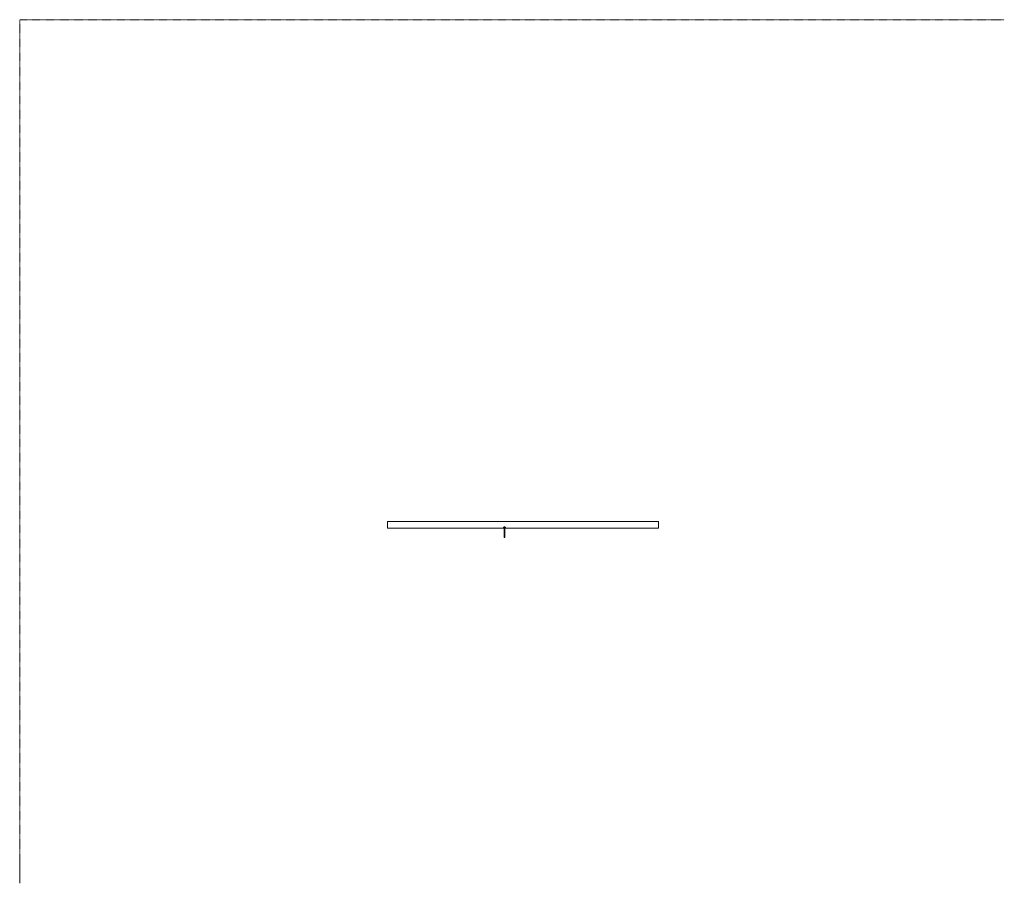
# Model space of a CAD drawing. Header units: millimetres. Extents: x -15489 to 15034, y -13406 to 13375.
import ezdxf

# ---------------------------------------------------------------- set-up
doc = ezdxf.new("R2010")
doc.units = ezdxf.units.MM
doc.linetypes.add('Centre', pattern=[31.75, 6.35, -4.75, 15.9, -4.75])
for name, color, linetype, lineweight in [('A-FLOR-LEVL', 51, 'Continuous', 9), ('A-WALL', 113, 'Continuous', 9), ('P-SANR-FIXT', 6, 'Continuous', 9)]:
    doc.layers.add(name, color=color, linetype=linetype, lineweight=lineweight)

# ---------------------------------------------------------------- blocks, each defined once
blk = doc.blocks.new('FFAS9909-000AL0BF0_REVIT - Wall Mounted Shower Arm-403574-_3D_')
at = {"layer": 'P-SANR-FIXT'}
mesh = blk.add_polyface(dxfattribs=at)
corners = [(125, 397, 752), (117, 393, 752), (113, 385, 752), (117, 377, 752), (125, 373, 752), (125, 373, 772), (121, 374, 772), (117, 376, 772), (115, 379, 772), (113, 383, 772), (113, 387, 772), (115, 391, 772), (117, 394, 772), (121, 396, 772), (125, 397, 772)]
mesh.append_faces([[corners[k] for k in face] for face in [(3, 8, 2), (10, 2, 9), (2, 11, 1)]], dxfattribs={"vtx0": -1, "vtx1": -1})
mesh.append_faces([[corners[k] for k in face] for face in [(6, 3, 4), (3, 6, 7), (13, 0, 1)]], dxfattribs={"vtx0": -1, "vtx2": -1})
mesh.append_faces([[corners[k] for k in face] for face in [(7, 8, 3), (8, 9, 2), (11, 12, 1), (12, 13, 1), (10, 11, 2)]], dxfattribs={"vtx1": -1, "vtx2": -1})
mesh.append_faces([[corners[k] for k in face] for face in [(4, 5, 6), (13, 14, 0)]], dxfattribs={"vtx2": -1})
mesh = blk.add_polyface(dxfattribs=at)
corners = [(125, 373, 752), (117, 377, 752), (113, 385, 752), (117, 393, 752), (125, 397, 752), (125, 395, 752), (122, 395, 752), (120, 394, 752), (118, 392, 752), (116, 390, 752), (115, 388, 752), (114, 385, 752), (115, 382, 752), (116, 380, 752), (118, 378, 752), (120, 376, 752), (122, 375, 752), (125, 374, 752)]
mesh.append_faces([[corners[k] for k in face] for face in [(8, 3, 7)]], dxfattribs={"vtx0": -1, "vtx1": -1})
mesh.append_faces([[corners[k] for k in face] for face in [(3, 8, 9), (1, 15, 16, 0), (2, 12, 13, 1), (2, 11, 12), (1, 14, 15)]], dxfattribs={"vtx0": -1, "vtx2": -1})
mesh.append_faces([[corners[k] for k in face] for face in [(17, 0, 16)]], dxfattribs={"vtx1": -1})
mesh.append_faces([[corners[k] for k in face] for face in [(10, 11, 2), (13, 14, 1)]], dxfattribs={"vtx1": -1, "vtx2": -1})
mesh.append_faces([[corners[k] for k in face] for face in [(3, 4, 6, 7), (2, 3, 9, 10)]], dxfattribs={"vtx1": -1, "vtx3": -1})
mesh.append_faces([[corners[k] for k in face] for face in [(4, 5, 6)]], dxfattribs={"vtx2": -1})
mesh = blk.add_polyface(dxfattribs=at)
corners = [(125, 373, 772), (125, 368, 783), (125, 357, 788), (121, 357, 789), (117, 357, 791), (115, 357, 794), (113, 357, 798), (113, 357, 802), (115, 357, 806), (117, 357, 809), (121, 357, 811), (125, 357, 812), (125, 377, 807), (125, 392, 792), (125, 397, 772), (121, 396, 772), (117, 394, 772), (115, 391, 772), (113, 387, 772), (113, 383, 772), (115, 379, 772), (117, 376, 772), (121, 374, 772), (125, 366, 810), (125, 395, 781), (125, 361, 811), (125, 396, 776), (113, 382, 788), (113, 372, 797), (115, 389, 783), (117, 373, 781), (125, 363, 786), (114, 368, 804), (114, 380, 780), (115, 364, 791), (115, 392, 779), (118, 363, 809), (115, 371, 788), (125, 371, 808), (119, 373, 807), (125, 384, 799), (117, 379, 802), (117, 384, 796), (113, 378, 794), (116, 388, 791), (113, 365, 798), (125, 371, 778), (125, 393, 786), (125, 381, 803), (125, 388, 796)]
mesh.append_faces([[corners[k] for k in face] for face in [(4, 34, 3), (16, 26, 15), (21, 33, 20), (2, 34, 31), (17, 35, 16), (19, 35, 18), (5, 45, 4), (23, 36, 25), (7, 32, 6), (9, 36, 8), (3, 34, 2), (6, 45, 5), (47, 29, 13), (40, 41, 48)]], dxfattribs={"vtx0": -1, "vtx1": -1})
mesh.append_faces([[corners[k] for k in face] for face in [(19, 33, 29), (19, 29, 35), (39, 41, 32), (41, 39, 12), (29, 47, 35), (30, 27, 33), (7, 36, 32), (34, 28, 37), (33, 22, 30), (31, 34, 37), (32, 28, 45), (45, 6, 32), (28, 34, 45), (44, 27, 42), (25, 36, 9), (38, 39, 36), (29, 33, 27), (27, 30, 37), (16, 35, 24), (44, 13, 29), (37, 28, 43), (1, 37, 30), (43, 41, 42), (36, 39, 32), (29, 27, 44), (41, 28, 32), (42, 41, 40), (43, 42, 27), (37, 43, 27), (41, 43, 28), (44, 42, 49), (4, 45, 34)]], dxfattribs={"vtx0": -1, "vtx1": -1, "vtx2": -1})
mesh.append_faces([[corners[k] for k in face] for face in [(33, 19, 20), (33, 21, 22), (30, 0, 46), (37, 1, 31), (41, 12, 48), (36, 23, 38), (42, 40, 49)]], dxfattribs={"vtx0": -1, "vtx2": -1})
mesh.append_faces([[corners[k] for k in face] for face in [(24, 26, 16), (22, 0, 30), (17, 18, 35), (9, 10, 25), (7, 8, 36), (38, 12, 39), (49, 13, 44), (46, 1, 30), (47, 24, 35)]], dxfattribs={"vtx1": -1, "vtx2": -1})
mesh.append_faces([[corners[k] for k in face] for face in [(26, 14, 15), (10, 11, 25)]], dxfattribs={"vtx2": -1})
mesh = blk.add_polyface(dxfattribs=at)
corners = [(125, 85, 812), (125, 357, 812), (121, 357, 811), (117, 357, 809), (115, 357, 806), (113, 357, 802), (113, 357, 798), (115, 357, 794), (117, 357, 791), (121, 357, 789), (125, 357, 788), (125, 85, 788), (122, 85, 788), (119, 85, 790), (117, 85, 792), (115, 85, 794), (113, 85, 797), (113, 85, 800), (113, 85, 803), (115, 85, 806), (117, 85, 808), (119, 85, 810), (122, 85, 812)]
mesh.append_faces([[corners[k] for k in face] for face in [(6, 17, 5), (7, 16, 6)]], dxfattribs={"vtx0": -1, "vtx1": -1})
mesh.append_faces([[corners[k] for k in face] for face in [(2, 21, 22), (3, 20, 21), (4, 19, 20), (5, 17, 18), (13, 8, 9), (14, 7, 8), (12, 9, 10), (7, 15, 16), (7, 14, 15), (9, 12, 13)]], dxfattribs={"vtx0": -1, "vtx2": -1})
mesh.append_faces([[corners[k] for k in face] for face in [(1, 2, 22), (4, 5, 18), (3, 4, 20), (2, 3, 21), (18, 19, 4), (16, 17, 6), (13, 14, 8)]], dxfattribs={"vtx1": -1, "vtx2": -1})
mesh.append_faces([[corners[k] for k in face] for face in [(22, 0, 1), (10, 11, 12)]], dxfattribs={"vtx2": -1})
mesh = blk.add_polyface(dxfattribs=at)
corners = [(125, 395, 742), (116, 390, 742), (116, 380, 742), (125, 374, 742), (125, 374, 752), (122, 375, 752), (120, 376, 752), (118, 378, 752), (116, 380, 752), (115, 382, 752), (114, 385, 752), (115, 388, 752), (116, 390, 752), (118, 392, 752), (120, 394, 752), (122, 395, 752), (125, 395, 752)]
mesh.append_faces([[corners[k] for k in face] for face in [(7, 2, 6), (3, 6, 2), (13, 1, 12), (1, 14, 0), (14, 1, 13), (15, 0, 14)]], dxfattribs={"vtx0": -1, "vtx1": -1})
mesh.append_faces([[corners[k] for k in face] for face in [(2, 9, 10), (1, 10, 11), (10, 1, 2)]], dxfattribs={"vtx0": -1, "vtx2": -1})
mesh.append_faces([[corners[k] for k in face] for face in [(5, 6, 3), (8, 9, 2), (7, 8, 2), (11, 12, 1)]], dxfattribs={"vtx1": -1, "vtx2": -1})
mesh.append_faces([[corners[k] for k in face] for face in [(3, 4, 5), (15, 16, 0)]], dxfattribs={"vtx2": -1})
mesh = blk.add_polyface(dxfattribs=at)
corners = [(125, 374, 742), (116, 380, 742), (116, 390, 742), (125, 395, 742), (125, 385, 742)]
mesh.append_faces([[corners[k] for k in face] for face in [(2, 3, 4)]], dxfattribs={"vtx2": -1})
mesh.append_faces([[corners[k] for k in face] for face in [(4, 0, 1, 2)]], dxfattribs={"vtx3": -1})
mesh = blk.add_polyface(dxfattribs=at)
corners = [(125, 373, 772), (125, 373, 752), (133, 377, 752), (137, 385, 752), (133, 393, 752), (125, 397, 752), (125, 397, 772), (129, 396, 772), (133, 394, 772), (135, 391, 772), (137, 387, 772), (137, 383, 772), (135, 379, 772), (133, 376, 772), (129, 374, 772)]
mesh.append_faces([[corners[k] for k in face] for face in [(4, 9, 3), (11, 3, 10), (3, 12, 2)]], dxfattribs={"vtx0": -1, "vtx1": -1})
mesh.append_faces([[corners[k] for k in face] for face in [(7, 4, 5), (4, 7, 8), (14, 1, 2)]], dxfattribs={"vtx0": -1, "vtx2": -1})
mesh.append_faces([[corners[k] for k in face] for face in [(8, 9, 4), (9, 10, 3), (12, 13, 2), (13, 14, 2), (11, 12, 3)]], dxfattribs={"vtx1": -1, "vtx2": -1})
mesh.append_faces([[corners[k] for k in face] for face in [(5, 6, 7), (14, 0, 1)]], dxfattribs={"vtx2": -1})
mesh = blk.add_polyface(dxfattribs=at)
corners = [(125, 397, 752), (133, 393, 752), (137, 385, 752), (133, 377, 752), (125, 373, 752), (125, 374, 752), (128, 375, 752), (130, 376, 752), (132, 378, 752), (134, 380, 752), (135, 382, 752), (135, 385, 752), (135, 388, 752), (134, 390, 752), (132, 392, 752), (130, 394, 752), (128, 395, 752), (125, 395, 752)]
mesh.append_faces([[corners[k] for k in face] for face in [(6, 4, 5)]], dxfattribs={"vtx0": -1})
mesh.append_faces([[corners[k] for k in face] for face in [(9, 3, 8)]], dxfattribs={"vtx0": -1, "vtx1": -1})
mesh.append_faces([[corners[k] for k in face] for face in [(1, 13, 14), (2, 12, 13, 1), (16, 0, 1, 15)]], dxfattribs={"vtx0": -1, "vtx2": -1})
mesh.append_faces([[corners[k] for k in face] for face in [(17, 0, 16)]], dxfattribs={"vtx1": -1})
mesh.append_faces([[corners[k] for k in face] for face in [(11, 12, 2), (14, 15, 1), (7, 8, 3), (10, 11, 2)]], dxfattribs={"vtx1": -1, "vtx2": -1})
mesh.append_faces([[corners[k] for k in face] for face in [(9, 10, 2, 3), (6, 7, 3, 4)]], dxfattribs={"vtx1": -1, "vtx3": -1})
mesh = blk.add_polyface(dxfattribs=at)
corners = [(125, 357, 788), (125, 368, 783), (125, 373, 772), (129, 374, 772), (133, 376, 772), (135, 379, 772), (137, 383, 772), (137, 387, 772), (135, 391, 772), (133, 394, 772), (129, 396, 772), (125, 397, 772), (125, 392, 792), (125, 377, 807), (125, 357, 812), (129, 357, 811), (133, 357, 809), (135, 357, 806), (137, 357, 802), (137, 357, 798), (135, 357, 794), (133, 357, 791), (129, 357, 789), (125, 395, 781), (125, 366, 810), (125, 396, 776), (125, 361, 811), (137, 382, 788), (137, 372, 797), (135, 389, 783), (133, 373, 781), (125, 363, 786), (136, 368, 804), (136, 380, 780), (135, 364, 791), (135, 392, 779), (132, 363, 809), (135, 371, 788), (125, 371, 808), (131, 373, 807), (125, 384, 799), (133, 379, 802), (133, 384, 796), (137, 378, 794), (134, 388, 791), (137, 365, 798), (125, 371, 778), (125, 393, 786), (125, 381, 803), (125, 388, 796)]
mesh.append_faces([[corners[k] for k in face] for face in [(15, 26, 14)]], dxfattribs={"vtx0": -1})
mesh.append_faces([[corners[k] for k in face] for face in [(10, 25, 9), (9, 35, 8), (26, 36, 24), (17, 36, 16), (0, 34, 22), (16, 26, 15), (18, 36, 17), (38, 39, 13), (49, 44, 12), (21, 45, 20), (2, 30, 46)]], dxfattribs={"vtx0": -1, "vtx1": -1})
mesh.append_faces([[corners[k] for k in face] for face in [(35, 47, 29), (35, 9, 23), (35, 29, 6), (28, 34, 37), (41, 39, 32), (33, 29, 27), (13, 39, 41), (30, 3, 33), (6, 29, 33), (18, 32, 36), (27, 44, 42), (45, 28, 32), (39, 36, 32), (43, 37, 27), (41, 32, 28), (30, 33, 27), (37, 1, 30), (26, 16, 36), (28, 45, 34), (34, 45, 21), (36, 39, 38), (37, 34, 31), (27, 37, 30), (41, 42, 40), (44, 49, 42), (42, 43, 27), (43, 41, 28), (27, 29, 44), (41, 43, 42), (37, 43, 28), (19, 45, 32), (12, 44, 29)]], dxfattribs={"vtx0": -1, "vtx1": -1, "vtx2": -1})
mesh.append_faces([[corners[k] for k in face] for face in [(33, 5, 6), (33, 3, 4), (37, 31, 1), (45, 19, 20), (30, 1, 46), (32, 18, 19), (41, 40, 48), (35, 23, 47)]], dxfattribs={"vtx0": -1, "vtx2": -1})
mesh.append_faces([[corners[k] for k in face] for face in [(6, 7, 35), (25, 23, 9), (2, 3, 30), (7, 8, 35), (4, 5, 33), (21, 22, 34), (0, 31, 34), (47, 12, 29), (38, 24, 36), (48, 13, 41), (49, 40, 42)]], dxfattribs={"vtx1": -1, "vtx2": -1})
mesh.append_faces([[corners[k] for k in face] for face in [(10, 11, 25)]], dxfattribs={"vtx2": -1})
mesh = blk.add_polyface(dxfattribs=at)
corners = [(125, 374, 752), (125, 374, 742), (134, 380, 742), (134, 390, 742), (125, 395, 742), (125, 395, 752), (128, 395, 752), (130, 394, 752), (132, 392, 752), (134, 390, 752), (135, 388, 752), (135, 385, 752), (135, 382, 752), (134, 380, 752), (132, 378, 752), (130, 376, 752), (128, 375, 752)]
mesh.append_faces([[corners[k] for k in face] for face in [(8, 3, 7), (4, 7, 3), (14, 2, 13), (2, 15, 1), (15, 2, 14), (16, 1, 15)]], dxfattribs={"vtx0": -1, "vtx1": -1})
mesh.append_faces([[corners[k] for k in face] for face in [(3, 10, 11), (2, 11, 12), (11, 2, 3)]], dxfattribs={"vtx0": -1, "vtx2": -1})
mesh.append_faces([[corners[k] for k in face] for face in [(6, 7, 4), (9, 10, 3), (8, 9, 3), (12, 13, 2)]], dxfattribs={"vtx1": -1, "vtx2": -1})
mesh.append_faces([[corners[k] for k in face] for face in [(4, 5, 6), (16, 0, 1)]], dxfattribs={"vtx2": -1})
mesh = blk.add_polyface(dxfattribs=at)
corners = [(125, 395, 742), (134, 390, 742), (134, 380, 742), (125, 374, 742), (125, 385, 742)]
mesh.append_faces([[corners[k] for k in face] for face in [(0, 1, 4)]], dxfattribs={"vtx1": -1})
mesh.append_faces([[corners[k] for k in face] for face in [(2, 3, 4, 1)]], dxfattribs={"vtx2": -1})
mesh = blk.add_polyface(dxfattribs=at)
corners = [(125, 357, 812), (125, 85, 812), (128, 85, 812), (131, 85, 810), (133, 85, 808), (135, 85, 806), (137, 85, 803), (137, 85, 800), (137, 85, 797), (135, 85, 794), (133, 85, 792), (131, 85, 790), (128, 85, 788), (125, 85, 788), (125, 357, 788), (129, 357, 789), (133, 357, 791), (135, 357, 794), (137, 357, 798), (137, 357, 802), (135, 357, 806), (133, 357, 809), (129, 357, 811)]
mesh.append_faces([[corners[k] for k in face] for face in [(14, 12, 13)]], dxfattribs={"vtx0": -1})
mesh.append_faces([[corners[k] for k in face] for face in [(19, 7, 18), (20, 6, 19)]], dxfattribs={"vtx0": -1, "vtx1": -1})
mesh.append_faces([[corners[k] for k in face] for face in [(15, 11, 12), (17, 9, 10), (17, 8, 9), (18, 7, 8), (3, 21, 22), (2, 22, 0), (20, 5, 6), (20, 4, 5), (22, 2, 3)]], dxfattribs={"vtx0": -1, "vtx2": -1})
mesh.append_faces([[corners[k] for k in face] for face in [(14, 15, 12), (17, 18, 8), (16, 17, 10), (15, 16, 11), (10, 11, 16), (6, 7, 19), (20, 21, 4), (3, 4, 21)]], dxfattribs={"vtx1": -1, "vtx2": -1})
mesh.append_faces([[corners[k] for k in face] for face in [(0, 1, 2)]], dxfattribs={"vtx2": -1})
mesh = blk.add_polyface(dxfattribs=at)
corners = [(125, 85, 827), (109, 85, 822), (99, 85, 808), (99, 85, 792), (109, 85, 778), (125, 85, 773), (125, 84, 771), (125, 82, 770), (107, 82, 776), (96, 82, 791), (96, 82, 809), (107, 82, 824), (125, 82, 830), (125, 84, 829), (119, 85, 825), (119, 85, 775), (111, 84, 825), (101, 84, 817), (111, 84, 775), (101, 84, 783), (116, 82, 827), (116, 82, 773), (96, 84, 800), (114, 85, 824), (118, 85, 828), (119, 83, 829), (113, 83, 827), (108, 83, 824), (102, 82, 817), (106, 84, 822), (104, 85, 815), (100, 85, 812), (97, 84, 811), (97, 85, 806), (99, 85, 800), (103, 83, 820), (104, 85, 819), (96, 82, 800), (96, 83, 805), (97, 85, 796), (97, 84, 792), (99, 85, 789), (104, 85, 785), (102, 82, 783), (98, 83, 787), (114, 85, 776), (118, 85, 772), (119, 83, 771), (113, 83, 773), (108, 83, 776), (106, 84, 778), (103, 83, 780), (104, 85, 781)]
mesh.append_faces([[corners[k] for k in face] for face in [(30, 36, 1), (13, 25, 12), (9, 44, 43), (0, 24, 13), (12, 25, 20), (3, 39, 34), (11, 35, 28), (5, 46, 15), (7, 47, 6), (4, 52, 42)]], dxfattribs={"vtx0": -1, "vtx1": -1})
mesh.append_faces([[corners[k] for k in face] for face in [(36, 31, 17), (26, 20, 25), (32, 17, 31), (24, 25, 13), (24, 23, 16), (26, 27, 11), (39, 33, 34), (46, 48, 18), (42, 52, 41), (22, 39, 40), (49, 18, 48), (46, 47, 48), (18, 49, 50), (29, 17, 35), (18, 45, 46), (39, 22, 33), (27, 29, 35), (26, 25, 24), (26, 24, 16), (27, 26, 16), (29, 27, 16), (32, 28, 17), (16, 1, 29), (27, 35, 11), (29, 36, 17), (2, 33, 31), (33, 32, 31), (22, 38, 33), (40, 37, 22), (17, 28, 35), (1, 36, 29), (31, 36, 30), (33, 38, 32), (32, 38, 10), (22, 37, 38), (40, 39, 41), (41, 39, 3), (9, 40, 44), (50, 52, 4), (51, 19, 50), (44, 41, 19), (41, 44, 40), (44, 19, 51), (47, 46, 6), (47, 21, 48), (49, 48, 8), (49, 51, 50), (52, 50, 19), (4, 18, 50), (8, 51, 49), (44, 51, 43), (41, 52, 19)]], dxfattribs={"vtx0": -1, "vtx1": -1, "vtx2": -1})
mesh.append_faces([[corners[k] for k in face] for face in [(24, 14, 23), (47, 7, 21), (18, 4, 45), (46, 5, 6), (16, 23, 1), (31, 30, 2), (32, 10, 28), (33, 2, 34), (40, 9, 37), (41, 3, 42), (51, 8, 43)]], dxfattribs={"vtx0": -1, "vtx2": -1})
mesh.append_faces([[corners[k] for k in face] for face in [(0, 14, 24), (37, 10, 38), (11, 20, 26), (45, 15, 46), (21, 8, 48)]], dxfattribs={"vtx1": -1, "vtx2": -1})
mesh = blk.add_polyface(dxfattribs=at)
corners = [(125, 75, 770), (107, 75, 776), (96, 75, 791), (96, 75, 809), (107, 75, 824), (125, 75, 830), (125, 82, 830), (107, 82, 824), (96, 82, 809), (96, 82, 791), (107, 82, 776), (125, 82, 770), (114, 82, 826), (116, 75, 827), (102, 75, 817), (102, 82, 817), (96, 75, 800), (96, 82, 800), (102, 75, 783), (102, 82, 783), (114, 75, 774), (116, 82, 773), (119, 82, 828), (119, 75, 772)]
mesh.append_faces([[corners[k] for k in face] for face in [(22, 5, 6), (23, 11, 0)]], dxfattribs={"vtx0": -1})
mesh.append_faces([[corners[k] for k in face] for face in [(7, 4, 12), (5, 22, 13), (11, 23, 21)]], dxfattribs={"vtx0": -1, "vtx1": -1})
mesh.append_faces([[corners[k] for k in face] for face in [(14, 15, 8, 3), (4, 7, 15, 14), (12, 4, 13), (18, 19, 10, 1), (19, 18, 2, 9), (9, 2, 16), (20, 10, 21)]], dxfattribs={"vtx0": -1, "vtx2": -1})
mesh.append_faces([[corners[k] for k in face] for face in [(22, 12, 13), (20, 1, 10), (8, 17, 3), (23, 20, 21)]], dxfattribs={"vtx1": -1, "vtx2": -1})
mesh.append_faces([[corners[k] for k in face] for face in [(17, 9, 16, 3)]], dxfattribs={"vtx1": -1, "vtx3": -1})
mesh = blk.add_polyface(dxfattribs=at)
corners = [(125, 75, 830), (107, 75, 824), (96, 75, 809), (96, 75, 791), (107, 75, 776), (125, 75, 770), (125, 75, 789), (122, 75, 790), (120, 75, 791), (118, 75, 793), (116, 75, 795), (115, 75, 797), (114, 75, 800), (115, 75, 803), (116, 75, 805), (118, 75, 807), (120, 75, 809), (122, 75, 810), (125, 75, 811)]
mesh.append_faces([[corners[k] for k in face] for face in [(14, 2, 13)]], dxfattribs={"vtx0": -1, "vtx1": -1})
mesh.append_faces([[corners[k] for k in face] for face in [(4, 7, 8), (4, 8, 9), (3, 11, 12), (1, 15, 16)]], dxfattribs={"vtx0": -1, "vtx2": -1})
mesh.append_faces([[corners[k] for k in face] for face in [(9, 10, 4), (16, 17, 1)]], dxfattribs={"vtx1": -1, "vtx2": -1})
mesh.append_faces([[corners[k] for k in face] for face in [(3, 4, 10, 11), (12, 13, 2, 3), (1, 2, 14, 15)]], dxfattribs={"vtx1": -1, "vtx3": -1})
mesh.append_faces([[corners[k] for k in face] for face in [(5, 6, 7, 4)]], dxfattribs={"vtx2": -1})
mesh.append_faces([[corners[k] for k in face] for face in [(17, 18, 0, 1)]], dxfattribs={"vtx3": -1})
mesh = blk.add_polyface(dxfattribs=at)
corners = [(125, 85, 773), (109, 85, 778), (99, 85, 792), (99, 85, 808), (109, 85, 822), (125, 85, 827), (125, 85, 812), (122, 85, 812), (119, 85, 810), (117, 85, 808), (115, 85, 806), (113, 85, 803), (113, 85, 800), (113, 85, 797), (115, 85, 794), (117, 85, 792), (119, 85, 790), (122, 85, 788), (125, 85, 788)]
mesh.append_faces([[corners[k] for k in face] for face in [(16, 1, 15), (11, 3, 10)]], dxfattribs={"vtx0": -1, "vtx1": -1})
mesh.append_faces([[corners[k] for k in face] for face in [(3, 11, 12), (10, 3, 4, 9)]], dxfattribs={"vtx0": -1, "vtx2": -1})
mesh.append_faces([[corners[k] for k in face] for face in [(16, 17, 1), (13, 14, 2), (8, 9, 4)]], dxfattribs={"vtx1": -1, "vtx2": -1})
mesh.append_faces([[corners[k] for k in face] for face in [(14, 15, 1, 2), (12, 13, 2, 3), (7, 8, 4, 5)]], dxfattribs={"vtx1": -1, "vtx3": -1})
mesh.append_faces([[corners[k] for k in face] for face in [(5, 6, 7)]], dxfattribs={"vtx2": -1})
mesh.append_faces([[corners[k] for k in face] for face in [(17, 18, 0, 1)]], dxfattribs={"vtx3": -1})
mesh = blk.add_polyface(dxfattribs=at)
corners = [(125, 65, 789), (116, 65, 795), (116, 65, 805), (125, 65, 811), (125, 75, 811), (122, 75, 810), (120, 75, 809), (118, 75, 807), (116, 75, 805), (115, 75, 803), (114, 75, 800), (115, 75, 797), (116, 75, 795), (118, 75, 793), (120, 75, 791), (122, 75, 790), (125, 75, 789)]
mesh.append_faces([[corners[k] for k in face] for face in [(7, 2, 6), (9, 2, 8), (13, 1, 12), (1, 14, 0), (14, 1, 13), (15, 0, 14)]], dxfattribs={"vtx0": -1, "vtx1": -1})
mesh.append_faces([[corners[k] for k in face] for face in [(6, 2, 3), (2, 7, 8), (2, 9, 10), (1, 10, 11), (10, 1, 2)]], dxfattribs={"vtx0": -1, "vtx2": -1})
mesh.append_faces([[corners[k] for k in face] for face in [(5, 6, 3), (11, 12, 1)]], dxfattribs={"vtx1": -1, "vtx2": -1})
mesh.append_faces([[corners[k] for k in face] for face in [(3, 4, 5), (15, 16, 0)]], dxfattribs={"vtx2": -1})
mesh = blk.add_polyface(dxfattribs=at)
corners = [(125, 65, 811), (116, 65, 805), (116, 65, 795), (125, 65, 789), (125, 65, 800)]
mesh.append_faces([[corners[k] for k in face] for face in [(2, 3, 4)]], dxfattribs={"vtx2": -1})
mesh.append_faces([[corners[k] for k in face] for face in [(4, 0, 1, 2)]], dxfattribs={"vtx3": -1})
mesh = blk.add_polyface(dxfattribs=at)
corners = [(125, 85, 827), (141, 85, 822), (151, 85, 808), (151, 85, 792), (141, 85, 778), (125, 85, 773), (125, 85, 788), (128, 85, 788), (131, 85, 790), (133, 85, 792), (135, 85, 794), (137, 85, 797), (137, 85, 800), (137, 85, 803), (135, 85, 806), (133, 85, 808), (131, 85, 810), (128, 85, 812), (125, 85, 812)]
mesh.append_faces([[corners[k] for k in face] for face in [(8, 4, 7), (15, 1, 14), (16, 1, 15)]], dxfattribs={"vtx0": -1, "vtx1": -1})
mesh.append_faces([[corners[k] for k in face] for face in [(14, 1, 2, 13), (1, 16, 17, 0)]], dxfattribs={"vtx0": -1, "vtx2": -1})
mesh.append_faces([[corners[k] for k in face] for face in [(18, 0, 17)]], dxfattribs={"vtx1": -1})
mesh.append_faces([[corners[k] for k in face] for face in [(11, 12, 3), (9, 10, 4), (8, 9, 4)]], dxfattribs={"vtx1": -1, "vtx2": -1})
mesh.append_faces([[corners[k] for k in face] for face in [(3, 4, 10, 11), (12, 13, 2, 3)]], dxfattribs={"vtx1": -1, "vtx3": -1})
mesh.append_faces([[corners[k] for k in face] for face in [(5, 6, 7, 4)]], dxfattribs={"vtx2": -1})
mesh = blk.add_polyface(dxfattribs=at)
corners = [(125, 85, 773), (141, 85, 778), (151, 85, 792), (151, 85, 808), (141, 85, 822), (125, 85, 827), (125, 84, 829), (125, 82, 830), (143, 82, 824), (154, 82, 809), (154, 82, 791), (143, 82, 776), (125, 82, 770), (125, 84, 771), (131, 85, 775), (131, 85, 825), (125, 85, 828), (136, 84, 827), (130, 84, 828), (134, 82, 827), (125, 83, 829), (131, 82, 828), (132, 83, 829), (139, 84, 775), (149, 84, 783), (134, 85, 827), (141, 85, 824), (146, 85, 815), (151, 84, 812), (154, 82, 800), (154, 84, 795), (134, 82, 773), (146, 85, 819), (148, 82, 817), (146, 83, 821), (154, 84, 805), (151, 85, 800), (153, 85, 804), (138, 82, 826), (136, 85, 776), (132, 85, 772), (131, 83, 771), (137, 83, 773), (142, 83, 776), (148, 82, 783), (144, 84, 778), (146, 85, 785), (150, 85, 788), (152, 84, 789), (147, 83, 780), (146, 85, 781), (136, 85, 824), (151, 82, 813), (150, 83, 816), (153, 83, 811), (153, 85, 796), (141, 84, 825)]
mesh.append_faces([[corners[k] for k in face] for face in [(15, 25, 51), (20, 22, 6), (19, 22, 21), (9, 54, 52), (46, 50, 1), (13, 41, 12), (0, 40, 13), (12, 41, 31), (44, 48, 10), (11, 49, 44)]], dxfattribs={"vtx0": -1, "vtx1": -1})
mesh.append_faces([[corners[k] for k in face] for face in [(42, 31, 41), (40, 41, 13), (26, 51, 25), (40, 39, 23), (42, 43, 11), (18, 25, 16), (45, 24, 49), (18, 22, 17), (4, 26, 32), (21, 22, 20), (22, 18, 6), (25, 18, 17), (43, 45, 49), (25, 17, 26), (53, 32, 34), (22, 38, 17), (37, 28, 35), (50, 47, 24), (47, 48, 24), (56, 26, 17), (28, 27, 32), (54, 28, 53), (26, 34, 32), (29, 30, 35), (37, 30, 55), (28, 37, 3), (30, 37, 35), (56, 34, 26), (42, 41, 40), (42, 40, 23), (43, 42, 23), (45, 43, 23), (48, 44, 24), (23, 1, 45), (43, 49, 11), (45, 50, 24), (55, 47, 2), (48, 47, 30), (30, 10, 48), (24, 44, 49), (1, 50, 45), (47, 50, 46), (54, 35, 28), (32, 53, 28), (34, 33, 53), (52, 54, 53), (35, 54, 9), (37, 55, 36), (47, 55, 30), (38, 56, 17), (8, 34, 56)]], dxfattribs={"vtx0": -1, "vtx1": -1, "vtx2": -1})
mesh.append_faces([[corners[k] for k in face] for face in [(40, 14, 39), (30, 29, 10), (18, 16, 6), (25, 15, 5), (32, 27, 4), (55, 2, 36), (37, 36, 3), (23, 39, 1), (47, 46, 2), (26, 4, 51)]], dxfattribs={"vtx0": -1, "vtx2": -1})
mesh.append_faces([[corners[k] for k in face] for face in [(9, 29, 35), (8, 33, 34), (19, 38, 22), (5, 16, 25), (0, 14, 40), (38, 8, 56), (3, 27, 28), (33, 52, 53), (11, 31, 42)]], dxfattribs={"vtx1": -1, "vtx2": -1})
mesh.append_faces([[corners[k] for k in face] for face in [(20, 7, 21)]], dxfattribs={"vtx2": -1})
mesh = blk.add_polyface(dxfattribs=at)
corners = [(125, 75, 830), (143, 75, 824), (154, 75, 809), (154, 75, 791), (143, 75, 776), (125, 75, 770), (125, 82, 770), (143, 82, 776), (154, 82, 791), (154, 82, 809), (143, 82, 824), (125, 82, 830), (136, 82, 774), (134, 75, 773), (148, 75, 783), (148, 82, 783), (154, 75, 800), (154, 82, 800), (148, 75, 817), (148, 82, 817), (136, 75, 826), (134, 82, 827), (131, 82, 772), (131, 75, 828)]
mesh.append_faces([[corners[k] for k in face] for face in [(22, 5, 6), (23, 11, 0)]], dxfattribs={"vtx0": -1})
mesh.append_faces([[corners[k] for k in face] for face in [(7, 4, 12), (5, 22, 13), (11, 23, 21)]], dxfattribs={"vtx0": -1, "vtx1": -1})
mesh.append_faces([[corners[k] for k in face] for face in [(14, 15, 8, 3), (4, 7, 15, 14), (12, 4, 13), (18, 19, 10, 1), (19, 18, 2, 9), (9, 2, 16), (20, 10, 21)]], dxfattribs={"vtx0": -1, "vtx2": -1})
mesh.append_faces([[corners[k] for k in face] for face in [(22, 12, 13), (20, 1, 10), (8, 17, 3), (23, 20, 21)]], dxfattribs={"vtx1": -1, "vtx2": -1})
mesh.append_faces([[corners[k] for k in face] for face in [(17, 9, 16, 3)]], dxfattribs={"vtx1": -1, "vtx3": -1})
mesh = blk.add_polyface(dxfattribs=at)
corners = [(125, 75, 770), (143, 75, 776), (154, 75, 791), (154, 75, 809), (143, 75, 824), (125, 75, 830), (125, 75, 811), (128, 75, 810), (130, 75, 809), (132, 75, 807), (134, 75, 805), (135, 75, 803), (135, 75, 800), (135, 75, 797), (134, 75, 795), (132, 75, 793), (130, 75, 791), (128, 75, 790), (125, 75, 789)]
mesh.append_faces([[corners[k] for k in face] for face in [(17, 1, 16), (10, 4, 9), (9, 4, 8)]], dxfattribs={"vtx0": -1, "vtx1": -1})
mesh.append_faces([[corners[k] for k in face] for face in [(14, 1, 2, 13), (1, 14, 15), (1, 15, 16)]], dxfattribs={"vtx0": -1, "vtx2": -1})
mesh.append_faces([[corners[k] for k in face] for face in [(11, 12, 3), (7, 8, 4)]], dxfattribs={"vtx1": -1, "vtx2": -1})
mesh.append_faces([[corners[k] for k in face] for face in [(12, 13, 2, 3), (3, 4, 10, 11)]], dxfattribs={"vtx1": -1, "vtx3": -1})
mesh.append_faces([[corners[k] for k in face] for face in [(5, 6, 7, 4)]], dxfattribs={"vtx2": -1})
mesh.append_faces([[corners[k] for k in face] for face in [(17, 18, 0, 1)]], dxfattribs={"vtx3": -1})
mesh = blk.add_polyface(dxfattribs=at)
corners = [(125, 75, 811), (125, 65, 811), (134, 65, 805), (134, 65, 795), (125, 65, 789), (125, 75, 789), (128, 75, 790), (130, 75, 791), (132, 75, 793), (134, 75, 795), (135, 75, 797), (135, 75, 800), (135, 75, 803), (134, 75, 805), (132, 75, 807), (130, 75, 809), (128, 75, 810)]
mesh.append_faces([[corners[k] for k in face] for face in [(8, 3, 7), (10, 3, 9), (14, 2, 13), (2, 15, 1), (15, 2, 14), (16, 1, 15)]], dxfattribs={"vtx0": -1, "vtx1": -1})
mesh.append_faces([[corners[k] for k in face] for face in [(7, 3, 4), (3, 8, 9), (3, 10, 11), (2, 11, 12), (11, 2, 3)]], dxfattribs={"vtx0": -1, "vtx2": -1})
mesh.append_faces([[corners[k] for k in face] for face in [(6, 7, 4), (12, 13, 2)]], dxfattribs={"vtx1": -1, "vtx2": -1})
mesh.append_faces([[corners[k] for k in face] for face in [(4, 5, 6), (16, 0, 1)]], dxfattribs={"vtx2": -1})
mesh = blk.add_polyface(dxfattribs=at)
corners = [(125, 65, 789), (134, 65, 795), (134, 65, 805), (125, 65, 811), (125, 65, 800)]
mesh.append_faces([[corners[k] for k in face] for face in [(0, 1, 4)]], dxfattribs={"vtx1": -1})
mesh.append_faces([[corners[k] for k in face] for face in [(2, 3, 4, 1)]], dxfattribs={"vtx2": -1})
blk = doc.blocks.new('Level - M_Level Head - Circle-11789-_3D_')
at = {"layer": 'A-FLOR-LEVL'}
blk.add_circle((4, 0), 4, dxfattribs=at)
mesh = blk.add_polyface(dxfattribs=at)
corners = [(4, 0), (4, 4), (2.96, 3.86), (2, 3.46), (1.17, 2.83), (0.54, 2), (0.14, 1.04), (0, 0)]
mesh.append_faces([[corners[k] for k in face] for face in [(0, 6, 7)]], dxfattribs={"vtx0": -1})
mesh.append_faces([[corners[k] for k in face] for face in [(0, 2, 3, 4)]], dxfattribs={"vtx0": -1, "vtx3": -1})
mesh.append_faces([[corners[k] for k in face] for face in [(1, 2, 0)]], dxfattribs={"vtx1": -1})
mesh.append_faces([[corners[k] for k in face] for face in [(5, 6, 0, 4)]], dxfattribs={"vtx1": -1, "vtx2": -1})
mesh = blk.add_polyface(dxfattribs=at)
corners = [(4, -4), (5.04, -3.86), (6, -3.46), (6.83, -2.83), (7.46, -2), (7.86, -1.04), (8, 0), (4, 0)]
mesh.append_faces([[corners[k] for k in face] for face in [(7, 4, 5, 6)]], dxfattribs={"vtx0": -1})
mesh.append_faces([[corners[k] for k in face] for face in [(4, 7, 3)]], dxfattribs={"vtx0": -1, "vtx1": -1})
mesh.append_faces([[corners[k] for k in face] for face in [(0, 1, 7)]], dxfattribs={"vtx1": -1})
mesh.append_faces([[corners[k] for k in face] for face in [(2, 3, 7, 1)]], dxfattribs={"vtx1": -1, "vtx2": -1})

msp = doc.modelspace()

# ---------------------------------------------------------------- linework, layer by layer
at = {"layer": 'A-FLOR-LEVL', "linetype": 'Centre'}
for p, q in [((-15489, 13375), (-15489, -12606)), ((15034, 13375), (-15489, 13375)), ((-15489, 13375, 4000), (-15489, -12606, 4000)), ((15034, 13375, 4000), (-15489, 13375, 4000)), ((-15489, 13375, -300), (-15489, -12606, -300)), ((15034, 13375, -300), (-15489, 13375, -300)), ((-15489, 13375, -4000), (-15489, -12606, -4000)), ((15034, 13375, -4000), (-15489, 13375, -4000)), ((-15489, 13375, -4300), (-15489, -12606, -4300)), ((15034, 13375, -4300), (-15489, 13375, -4300)), ((-15489, 13375, -4600), (-15489, -12606, -4600)), ((15034, 13375, -4600), (-15489, 13375, -4600))]:
    msp.add_line(p, q, dxfattribs=at)

# ---------------------------------------------------------------- block references
at = {"layer": 'A-FLOR-LEVL', "extrusion": (-1, 0, 0), "xscale": 99.99999999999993, "yscale": 99.99999999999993, "zscale": 99.99999999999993}
for p in [(12606, 0, 15489), (12606, 4000, 15489), (12606, -300, 15489), (12606, -4000, 15489), (12606, -4300, 15489), (12606, -4600, 15489)]:
    msp.add_blockref('Level - M_Level Head - Circle-11789-_3D_', p, dxfattribs=at)
at = {"layer": 'P-SANR-FIXT', "rotation": 180}
msp.add_blockref('FFAS9909-000AL0BF0_REVIT - Wall Mounted Shower Arm-403574-_3D_', (-333, -2290, -300), dxfattribs=at)

# ---------------------------------------------------------------- meshes
at = {"layer": 'A-WALL'}
mesh = msp.add_polyface(dxfattribs=at)
corners = [(-4088, -2190, 8000), (4312, -2190, 8000), (4312, -2190), (-4088, -2190)]
mesh.append_faces([[corners[k] for k in face] for face in [(0, 1, 2, 3)]])
mesh = msp.add_polyface(dxfattribs=at)
corners = [(-4088, -2390), (-4088, -2190), (4312, -2190), (4312, -2390)]
mesh.append_faces([[corners[k] for k in face] for face in [(0, 1, 2, 3)]])
mesh = msp.add_polyface(dxfattribs=at)
corners = [(4312, -2390, 8000), (4312, -2190, 8000), (-4088, -2190, 8000), (-4088, -2390, 8000)]
mesh.append_faces([[corners[k] for k in face] for face in [(0, 1, 2, 3)]])
mesh = msp.add_polyface(dxfattribs=at)
corners = [(-4088, -2390, 8000), (-4088, -2190, 8000), (-4088, -2190), (-4088, -2390)]
mesh.append_faces([[corners[k] for k in face] for face in [(0, 1, 2, 3)]])
mesh = msp.add_polyface(dxfattribs=at)
corners = [(4312, -2390), (4312, -2390, 8000), (-4088, -2390, 8000), (-4088, -2390)]
mesh.append_faces([[corners[k] for k in face] for face in [(0, 1, 2, 3)]])
mesh = msp.add_polyface(dxfattribs=at)
corners = [(4312, -2390), (4312, -2190), (4312, -2190, 8000), (4312, -2390, 8000)]
mesh.append_faces([[corners[k] for k in face] for face in [(0, 1, 2, 3)]])

doc.saveas('drawing.dxf')
